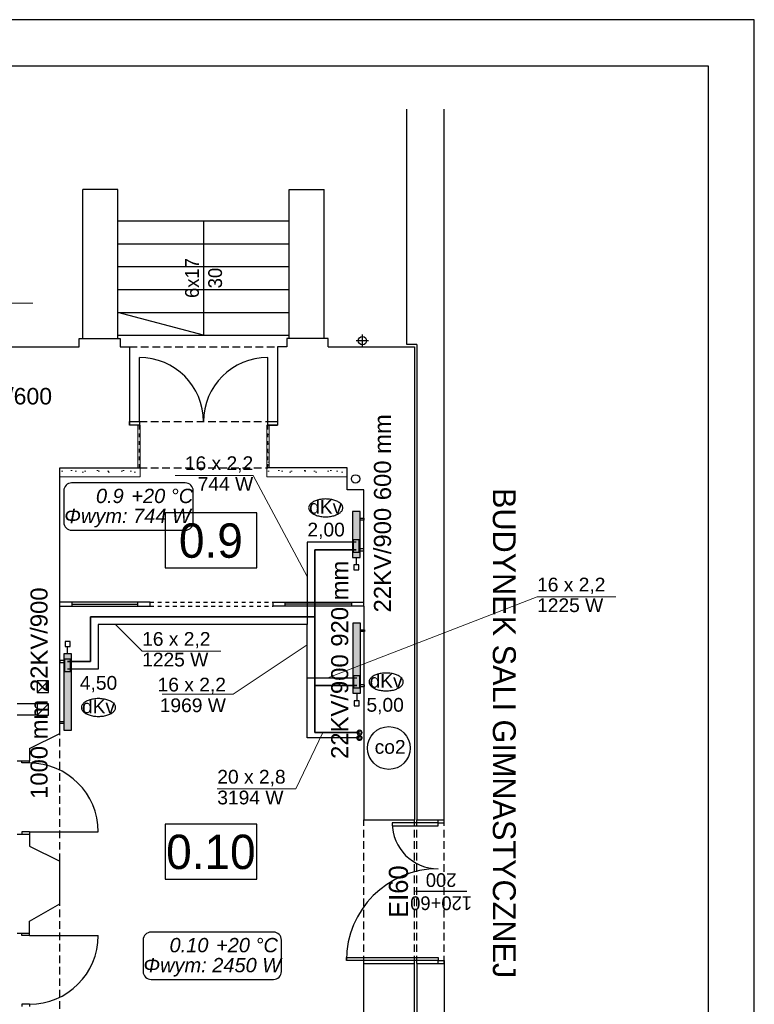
# Model space of a CAD drawing. Header units: millimetres. Extents: x 45180 to 119519, y 31297 to 302414.
# Tile 21 of 97: x 108163 to 117780, y 96760 to 109653. Entities that reach past the tile are written whole.
import ezdxf
from ezdxf.lldxf.tags import DXFTag

# ---------------------------------------------------------------- set-up
doc = ezdxf.new("R2010")
doc.units = ezdxf.units.MM
doc.header["$MEASUREMENT"] = 0
for name, pattern in [('Hidden Line', [100, 50, -50]), ('Krawędzie ukryte', [150, 100, -50]), ('PHANTOM', [2.5, 1.25, -0.25, 0.25, -0.25, 0.25, -0.25])]:
    doc.linetypes.add(name, pattern=pattern)
for name, color, linetype in [('#podkład', 252, 'Continuous'), ('_TABELA', 7, 'Continuous'), ('IS_Armatura_podłączeniowa_grz._dolnozas.', 7, 'SOLID'), ('IS_Armatura_Therm', 7, 'SOLID'), ('IS_Grafika', 7, 'SOLID'), ('IS_Grzejniki_Plan_rzut', 7, 'SOLID'), ('IS_Opisy_działek_Therm', 7, 'SOLID'), ('IS_Text_Armatury_Therm', 7, 'Continuous'), ('IS_Text_Konstrukcji', 7, 'Continuous'), ('IS_Text_Odbiornikow_Therm', 7, 'Continuous')]:
    doc.layers.add(name, color=color, linetype=linetype)
for name, color, linetype, lineweight in [('Arch ocieplenie_Nr_Pióra__21', 252, 'Continuous', 13), ('IS_Powrót', 5, 'DASHDOT', 35), ('IS_Zasilanie', 1, 'SOLID', 30)]:
    doc.layers.add(name, color=color, linetype=linetype, lineweight=lineweight)
doc.styles.add('GENERATED_STYLE_3', font='txt')
doc.styles.add('GENERATED_STYLE_5', font='txt')
doc.styles.get("Standard").update_dxf_attribs({"font": 'arial.ttf', "bigfont": 'BIGFONT.SHX'})
tags = doc.linetypes.add('DASHDOT', pattern=[20, 10, -5, 0, -5]).pattern_tags.tags
tags[10:11] = [DXFTag(74, 4), DXFTag(75, 0), DXFTag(340, '0'), DXFTag(46, 0.0), DXFTag(50, 0.0), DXFTag(44, 0.0), DXFTag(45, 0.0)]
tags[8:9] = [DXFTag(74, 4), DXFTag(75, 0), DXFTag(340, '0'), DXFTag(46, 0.0), DXFTag(50, 0.0), DXFTag(44, 0.0), DXFTag(45, 0.0)]
tags[6:7] = [DXFTag(74, 4), DXFTag(75, 0), DXFTag(340, '0'), DXFTag(46, 0.0), DXFTag(50, 0.0), DXFTag(44, 0.0), DXFTag(45, 0.0)]
tags[4:5] = [DXFTag(74, 4), DXFTag(75, 0), DXFTag(340, '0'), DXFTag(46, 0.0), DXFTag(50, 0.0), DXFTag(44, 0.0), DXFTag(45, 0.0)]
tags = doc.linetypes.add('SOLID', pattern=[10, 10, 0]).pattern_tags.tags
tags[6:7] = [DXFTag(74, 4), DXFTag(75, 0), DXFTag(340, '0'), DXFTag(46, 0.0), DXFTag(50, 0.0), DXFTag(44, 0.0), DXFTag(45, 0.0)]
tags[4:5] = [DXFTag(74, 4), DXFTag(75, 0), DXFTag(340, '0'), DXFTag(46, 0.0), DXFTag(50, 0.0), DXFTag(44, 0.0), DXFTag(45, 0.0)]
pattern_1 = [(0, (0, 0), (0, 623.5383), [60, -300]), (0, (180, 311.8), (0, 623.5383), [60, -300]), (60, (0, 0), (-540, 311.769), [60, -300]), (60, (360, 0), (-540, 311.769), [60, -300]), (120, (60, 0), (540, 311.769), [60, -300]), (120, (420, 0), (540, 311.769), [60, -300]), (0, (0, 60), (0, 120), [0, -120, 0, -180]), (45, (60, 60), (-84.85282, 84.85282), [0, -90, 0, -150])]

# ---------------------------------------------------------------- blocks, each defined once
blk = doc.blocks.new('Ściana_3', base_point=(-73909, 60089))
at = {"layer": 'Arch ocieplenie_Nr_Pióra__21', "linetype": 'Continuous'}
h = blk.add_hatch(dxfattribs=at)
h.set_pattern_fill('Structural_Concrete', color=256, style=0, pattern_type=2)
h.set_pattern_definition(pattern_1)
h.paths.add_polyline_path([(-73909, 60089), (-74929, 60089), (-74959, 59969), (-73909, 59969)], flags=0)
for p, q in [((-73909, 60089), (-74929, 60089)), ((-73909, 59969), (-73909, 60089)), ((-74959, 59969), (-73909, 59969))]:
    blk.add_line(p, q, dxfattribs=at)
blk = doc.blocks.new('Ściana_4', base_point=(-74929, 60089))
at = {"layer": 'Arch ocieplenie_Nr_Pióra__21', "linetype": 'Continuous'}
h = blk.add_hatch(dxfattribs=at)
h.set_pattern_fill('Structural_Concrete', color=256, style=0, pattern_type=2)
h.set_pattern_definition(pattern_1)
h.paths.add_polyline_path([(-74929, 60089), (-74929, 60649), (-74959, 60649), (-74959, 59969)], flags=0)
for p, q in [((-74929, 60649), (-74959, 60649)), ((-74959, 60649), (-74959, 59969)), ((-74929, 60089), (-74929, 60649))]:
    blk.add_line(p, q, dxfattribs=at)
blk = doc.blocks.new('Ściana_5', base_point=(-77669, 60089))
at = {"layer": 'Arch ocieplenie_Nr_Pióra__21', "linetype": 'Continuous'}
h = blk.add_hatch(dxfattribs=at)
h.set_pattern_fill('Structural_Concrete', color=256, style=0, pattern_type=2)
h.set_pattern_definition(pattern_1)
h.paths.add_polyline_path([(-77669, 59969), (-76619, 59969), (-76649, 60089), (-77669, 60089)], flags=0)
for p, q in [((-76649, 60089), (-77669, 60089)), ((-77669, 60089), (-77669, 59969)), ((-77669, 59969), (-76619, 59969))]:
    blk.add_line(p, q, dxfattribs=at)
blk = doc.blocks.new('Ściana_6', base_point=(-76649, 60089))
at = {"layer": 'Arch ocieplenie_Nr_Pióra__21', "linetype": 'Continuous'}
h = blk.add_hatch(dxfattribs=at)
h.set_pattern_fill('Structural_Concrete', color=256, style=0, pattern_type=2)
h.set_pattern_definition(pattern_1)
h.paths.add_polyline_path([(-76619, 59969), (-76619, 60649), (-76649, 60649), (-76649, 60089)], flags=0)
for p, q in [((-76619, 60649), (-76649, 60649)), ((-76649, 60649), (-76649, 60089)), ((-76619, 59969), (-76619, 60649))]:
    blk.add_line(p, q, dxfattribs=at)

msp = doc.modelspace()

# ---------------------------------------------------------------- hatches: boundary and pattern name
at = {"layer": 'IS_Grzejniki_Plan_rzut', "ltscale": 10}
for points in [[(112619, 102611), (112619, 103211), (112519, 103211), (112519, 102611)], [(112625, 100833), (112625, 101753), (112525, 101753), (112525, 100833)], [(108740, 101350), (108740, 100350), (108840, 100350), (108840, 101350)]]:
    msp.add_hatch(color=251, dxfattribs=at).paths.add_polyline_path(points)

# ---------------------------------------------------------------- linework, layer by layer
at = {"layer": '#podkład', "linetype": 'Continuous'}
for p, q in [((113230, 105400), (113230, 108480)), ((113720, 99175), (113720, 108480)), ((108990, 105480), (108990, 107430)), ((109450, 107430), (108990, 107430)), ((109450, 105480), (109450, 107430)), ((111690, 105480), (111690, 107430)), ((111690, 107430), (112150, 107430)), ((112150, 105480), (112150, 107430)), ((109450, 107020), (111690, 107020)), ((110570, 107020), (110570, 105520)), ((109450, 106720), (111690, 106720)), ((109450, 106420), (111690, 106420)), ((109450, 106120), (111690, 106120)), ((109450, 105820), (111690, 105820)), ((110570, 105520), (109450, 105820)), ((108940, 105370), (108940, 105480)), ((108940, 105480), (109480, 105480)), ((109450, 105520), (111690, 105520)), ((109480, 105480), (109480, 105370)), ((112200, 105480), (111660, 105480)), ((111660, 105480), (111660, 105370)), ((112200, 105370), (112200, 105480)), ((112650, 105370), (112650, 105530)), ((107740, 105370), (108940, 105370)), ((109480, 105370), (109600, 105370)), ((109600, 105370), (109600, 104345)), ((111660, 105370), (111540, 105370)), ((111540, 105370), (111540, 104345)), ((112200, 105370), (113330, 105370)), ((112730, 105450), (112570, 105450)), ((113360, 105400), (113230, 105400)), ((113330, 105370), (113330, 99175)), ((113360, 105400), (113360, 99175)), ((109730, 104390), (109730, 105230)), ((111410, 104390), (111410, 105230)), ((109600, 104345), (109600, 104390)), ((109600, 104390), (109730, 104390)), ((109730, 104345), (109600, 104345)), ((109730, 104345), (109600, 104345)), ((109730, 104390), (109730, 104345)), ((111410, 104345), (111410, 104390)), ((111410, 104390), (111540, 104390)), ((111540, 104345), (111410, 104345)), ((111410, 104345), (111540, 104345)), ((111540, 104390), (111540, 104345)), ((108690, 102025), (108690, 103785)), ((108690, 103785), (109730, 103785)), ((112450, 103785), (111410, 103785)), ((112450, 103495), (112450, 103785)), ((112670, 103495), (112450, 103495)), ((112670, 101975), (112670, 103495)), ((110066, 103194), (110066, 102474)), ((111266, 103194), (110066, 103194)), ((111266, 102474), (111266, 103194)), ((110066, 102474), (111266, 102474)), ((108690, 100305), (108690, 102025)), ((109870, 102025), (108690, 102025)), ((108850, 101975), (108850, 102025)), ((108850, 102000), (109710, 102000)), ((109710, 101975), (109710, 102025)), ((109870, 101975), (109870, 102025)), ((111480, 101975), (111480, 102025)), ((111480, 102025), (112670, 102025)), ((111640, 101975), (111640, 102025)), ((112510, 102000), (111640, 102000)), ((112510, 101975), (112510, 102025)), ((108690, 101975), (109870, 101975)), ((112670, 101975), (111480, 101975)), ((112670, 101975), (112670, 99175)), ((108540, 100995), (108390, 100995)), ((108390, 100995), (108390, 100845)), ((108390, 100845), (108540, 100995)), ((108540, 100845), (108540, 100995)), ((108390, 100845), (108540, 100845)), ((108390, 100695), (108130, 100695)), ((108540, 100695), (108390, 100695)), ((108390, 100695), (108390, 100545)), ((108390, 100545), (108540, 100695)), ((108540, 100545), (108540, 100695)), ((108390, 100545), (108130, 100545)), ((108390, 100545), (108540, 100545)), ((108290, 100110), (108690, 100305)), ((108290, 100110), (108290, 99950)), ((108130, 99950), (108290, 99950)), ((108190, 99920), (108190, 99950)), ((108290, 99920), (108290, 99950)), ((108290, 99920), (108190, 99920)), ((112670, 99175), (113330, 99175)), ((113360, 99175), (113720, 99175)), ((113640, 99135), (113640, 99175)), ((113720, 99135), (113720, 99175)), ((108290, 99020), (108190, 99020)), ((108190, 99020), (108190, 98990)), ((108290, 99020), (109190, 99020)), ((108290, 99020), (108290, 98990)), ((110066, 99117), (110066, 98397)), ((111266, 99117), (110066, 99117)), ((111266, 98397), (111266, 99117)), ((113640, 99135), (113040, 99135)), ((113040, 99135), (113040, 99095)), ((113040, 99095), (113640, 99095)), ((113640, 99095), (113640, 99135)), ((113640, 99135), (113720, 99135)), ((108130, 98990), (108290, 98990)), ((108290, 98990), (108290, 98830)), ((108290, 98830), (108690, 98635)), ((108690, 98075), (108690, 98635)), ((110066, 98397), (111266, 98397)), ((114015, 98235), (113345, 98235)), ((108290, 97850), (108690, 98075)), ((108290, 97690), (108290, 97850)), ((108130, 97690), (108290, 97690)), ((108190, 97660), (108190, 97690)), ((108290, 97660), (108190, 97660)), ((108290, 97660), (108290, 97690)), ((108290, 97660), (109190, 97660)), ((112440, 97335), (112440, 97375)), ((112440, 97375), (113640, 97375)), ((113640, 97375), (113640, 97335)), ((113640, 97335), (112440, 97335)), ((112670, 97295), (113330, 97295)), ((112670, 95255), (112670, 97295)), ((113330, 91070), (113330, 97295)), ((113360, 97295), (113720, 97295)), ((113360, 97295), (113360, 91040)), ((113640, 97295), (113640, 97335)), ((113640, 97335), (113720, 97335)), ((113720, 97335), (113720, 97295)), ((113720, 97295), (113720, 90680)), ((108290, 96760), (108190, 96760)), ((108190, 96760), (108190, 96730)), ((108290, 96760), (108290, 96730))]:
    msp.add_line(p, q, dxfattribs=at)
at = {"layer": '#podkład', "linetype": 'Krawędzie ukryte'}
for p, q in [((109600, 105370), (111540, 105370)), ((109730, 104390), (111410, 104390)), ((109730, 103785), (111410, 103785)), ((108690, 98635), (108690, 100305)), ((112670, 97295), (112670, 99175)), ((113330, 97295), (113330, 99175)), ((113360, 97295), (113360, 99175)), ((113720, 97295), (113720, 99175)), ((108690, 96400), (108690, 98075))]:
    msp.add_line(p, q, dxfattribs=at)
at = {"layer": '#podkład', "linetype": 'Hidden Line'}
for p, q in [((109730, 103785), (109730, 104345)), ((111410, 103785), (111410, 104345)), ((109870, 102025), (111480, 102025)), ((109870, 101975), (111480, 101975))]:
    msp.add_line(p, q, dxfattribs=at)
at = {"layer": '#podkład', "linetype": 'Continuous'}
for centre in [(112650, 105450), (112560, 103640)]:
    msp.add_circle(centre, 55, dxfattribs=at)
for centre, radius, start, end in [((109730, 104390), 840, 0, 90), ((111410, 104390), 840, 90, 180), ((108290, 99020), 900, 0, 90), ((113640, 99135), 600, 180, 270), ((113640, 97335), 1200, 90, 180), ((108290, 97660), 900, 270, 0)]:
    msp.add_arc(centre, radius, start, end, dxfattribs=at)
at = {"layer": '_TABELA', "color": 7}
for p, q in [((117780, 109653), (45780, 109653)), ((117780, 79953), (117780, 109653)), ((117180, 109043), (48280, 109043)), ((117180, 80563), (117180, 109043))]:
    msp.add_line(p, q, dxfattribs=at)
at = {"layer": 'IS_Armatura_podłączeniowa_grz._dolnozas.', "ltscale": 10}
for p, q in [((112609, 102841), (112529, 102841)), ((112529, 102841), (112529, 102681)), ((112609, 102681), (112609, 102841)), ((112529, 102681), (112609, 102681)), ((112609, 102681), (112609, 102681)), ((108750, 101280), (108750, 101120)), ((108830, 101280), (108750, 101280)), ((108750, 101280), (108750, 101280)), ((108830, 101120), (108830, 101280)), ((108750, 101120), (108830, 101120)), ((112615, 101063), (112535, 101063)), ((112535, 101063), (112535, 100903)), ((112615, 100903), (112615, 101063)), ((112535, 100903), (112615, 100903)), ((112615, 100903), (112615, 100903))]:
    msp.add_line(p, q, dxfattribs=at)
at = {"layer": 'IS_Armatura_Therm', "ltscale": 10}
for p, q in [((112536, 102514), (112536, 102449)), ((112601, 102514), (112536, 102514)), ((112569, 102611), (112569, 102514)), ((112601, 102449), (112601, 102514)), ((112536, 102449), (112601, 102449)), ((108822, 101512), (108758, 101512)), ((108758, 101512), (108758, 101447)), ((108822, 101447), (108822, 101512)), ((108758, 101447), (108822, 101447)), ((108790, 101350), (108790, 101447)), ((112575, 100833), (112575, 100735)), ((112542, 100735), (112542, 100670)), ((112607, 100735), (112542, 100735)), ((112607, 100670), (112607, 100735)), ((112542, 100670), (112607, 100670))]:
    msp.add_line(p, q, dxfattribs=at)
at = {"layer": 'IS_Grafika', "ltscale": 10}
msp.add_circle((112995, 100116), 280, dxfattribs=at)
for points, knots in [([(112169, 103377), (112158, 103377), (112137, 103376), (112105, 103372), (112076, 103366), (112048, 103359), (112023, 103349), (112001, 103337), (111982, 103325), (111967, 103310), (111955, 103295), (111948, 103278), (111946, 103266), (111946, 103260)], [0, 0, 0, 0, 33.024043, 64.733497, 94.961552, 123.540383, 150.314771, 175.16102, 198.015155, 218.916387, 238.072713, 255.947572, 273.334314, 273.334314, 273.334314, 273.334314]), ([(112393, 103260), (112393, 103266), (112391, 103278), (112384, 103295), (112372, 103310), (112356, 103325), (112338, 103337), (112315, 103349), (112290, 103359), (112263, 103366), (112233, 103372), (112202, 103376), (112180, 103377), (112169, 103377)], [0, 0, 0, 0, 17.386742, 35.2616, 54.417927, 75.319159, 98.173293, 123.019543, 149.793931, 178.372762, 208.600817, 240.310271, 273.334314, 273.334314, 273.334314, 273.334314]), ([(111946, 103260), (111946, 103254), (111948, 103243), (111955, 103226), (111967, 103210), (111982, 103196), (112001, 103183), (112023, 103172), (112048, 103162), (112076, 103154), (112105, 103148), (112137, 103145), (112158, 103144), (112169, 103144)], [0, 0, 0, 0, 17.386742, 35.2616, 54.417927, 75.319159, 98.173293, 123.019543, 149.793931, 178.372762, 208.600817, 240.310271, 273.334314, 273.334314, 273.334314, 273.334314]), ([(112169, 103144), (112180, 103144), (112202, 103145), (112233, 103148), (112263, 103154), (112290, 103162), (112315, 103172), (112338, 103183), (112356, 103196), (112372, 103210), (112384, 103226), (112391, 103243), (112393, 103254), (112393, 103260)], [0, 0, 0, 0, 33.024043, 64.733497, 94.961552, 123.540383, 150.314771, 175.16102, 198.015155, 218.916387, 238.072713, 255.947572, 273.334314, 273.334314, 273.334314, 273.334314]), ([(112960, 101098), (112949, 101098), (112928, 101097), (112896, 101093), (112867, 101087), (112839, 101080), (112814, 101070), (112792, 101058), (112773, 101045), (112758, 101031), (112746, 101016), (112739, 100999), (112737, 100987), (112737, 100981)], [0, 0, 0, 0, 33.024043, 64.733497, 94.961552, 123.540383, 150.314771, 175.16102, 198.015155, 218.916387, 238.072713, 255.947572, 273.334314, 273.334314, 273.334314, 273.334314]), ([(113184, 100981), (113184, 100987), (113182, 100999), (113175, 101016), (113163, 101031), (113148, 101045), (113129, 101058), (113106, 101070), (113082, 101080), (113054, 101087), (113024, 101093), (112993, 101097), (112971, 101098), (112960, 101098)], [0, 0, 0, 0, 17.386742, 35.2616, 54.417927, 75.319159, 98.173293, 123.019543, 149.793931, 178.372762, 208.600817, 240.310271, 273.334314, 273.334314, 273.334314, 273.334314]), ([(112737, 100981), (112737, 100975), (112739, 100964), (112746, 100947), (112758, 100931), (112773, 100917), (112792, 100904), (112814, 100893), (112839, 100883), (112867, 100875), (112896, 100869), (112928, 100865), (112949, 100865), (112960, 100865)], [0, 0, 0, 0, 17.386742, 35.2616, 54.417927, 75.319159, 98.173293, 123.019543, 149.793931, 178.372762, 208.600817, 240.310271, 273.334314, 273.334314, 273.334314, 273.334314]), ([(112960, 100865), (112971, 100865), (112993, 100865), (113024, 100869), (113054, 100875), (113082, 100883), (113106, 100893), (113129, 100904), (113148, 100917), (113163, 100931), (113175, 100947), (113182, 100964), (113184, 100975), (113184, 100981)], [0, 0, 0, 0, 33.024043, 64.733497, 94.961552, 123.540383, 150.314771, 175.16102, 198.015155, 218.916387, 238.072713, 255.947572, 273.334314, 273.334314, 273.334314, 273.334314]), ([(109195, 100763), (109184, 100763), (109162, 100762), (109131, 100758), (109101, 100752), (109074, 100745), (109049, 100735), (109027, 100723), (109008, 100711), (108992, 100696), (108981, 100681), (108973, 100664), (108971, 100652), (108971, 100646)], [0, 0, 0, 0, 33.024043, 64.733497, 94.961552, 123.540383, 150.314771, 175.16102, 198.015155, 218.916387, 238.072713, 255.947572, 273.334314, 273.334314, 273.334314, 273.334314]), ([(109418, 100646), (109418, 100652), (109416, 100664), (109409, 100681), (109397, 100696), (109382, 100711), (109363, 100723), (109341, 100735), (109316, 100745), (109289, 100752), (109259, 100758), (109227, 100762), (109206, 100763), (109195, 100763)], [0, 0, 0, 0, 17.386742, 35.2616, 54.417927, 75.319159, 98.173293, 123.019543, 149.793931, 178.372762, 208.600817, 240.310271, 273.334314, 273.334314, 273.334314, 273.334314]), ([(108971, 100646), (108971, 100640), (108973, 100629), (108981, 100612), (108992, 100596), (109008, 100582), (109027, 100569), (109049, 100558), (109074, 100548), (109101, 100540), (109131, 100534), (109162, 100531), (109184, 100530), (109195, 100530)], [0, 0, 0, 0, 17.386742, 35.2616, 54.417927, 75.319159, 98.173293, 123.019543, 149.793931, 178.372762, 208.600817, 240.310271, 273.334314, 273.334314, 273.334314, 273.334314]), ([(109195, 100530), (109206, 100530), (109227, 100531), (109259, 100534), (109289, 100540), (109316, 100548), (109341, 100558), (109363, 100569), (109382, 100582), (109397, 100596), (109409, 100612), (109416, 100629), (109418, 100640), (109418, 100646)], [0, 0, 0, 0, 33.024043, 64.733497, 94.961552, 123.540383, 150.314771, 175.16102, 198.015155, 218.916387, 238.072713, 255.947572, 273.334314, 273.334314, 273.334314, 273.334314])]:
    msp.add_open_spline(points, degree=3, knots=knots, dxfattribs=at)
at = {"layer": 'IS_Grzejniki_Plan_rzut', "ltscale": 10}
for p, q in [((112619, 103211), (112519, 103211)), ((112519, 103211), (112519, 102611)), ((112619, 102611), (112619, 103211)), ((112619, 103124), (112669, 103124)), ((112669, 103099), (112619, 103099)), ((112669, 103124), (112669, 103099)), ((112669, 102724), (112619, 102724)), ((112619, 102699), (112669, 102699)), ((112669, 102699), (112669, 102724)), ((112519, 102611), (112619, 102611)), ((112619, 102611), (112619, 102611)), ((112625, 101753), (112525, 101753)), ((112525, 101753), (112525, 100833)), ((112625, 100833), (112625, 101753)), ((112625, 101665), (112675, 101665)), ((112675, 101640), (112625, 101640)), ((112675, 101665), (112675, 101640)), ((108740, 101350), (108740, 100350)), ((108840, 101350), (108740, 101350)), ((108740, 101350), (108740, 101350)), ((108840, 100350), (108840, 101350)), ((108740, 101262), (108690, 101262)), ((108690, 101262), (108690, 101237)), ((108690, 101237), (108740, 101237)), ((112525, 100833), (112625, 100833)), ((112675, 100945), (112625, 100945)), ((112625, 100920), (112675, 100920)), ((112625, 100833), (112625, 100833)), ((112675, 100920), (112675, 100945)), ((108690, 100437), (108690, 100462)), ((108690, 100462), (108740, 100462)), ((108740, 100437), (108690, 100437)), ((108740, 100350), (108840, 100350))]:
    msp.add_line(p, q, dxfattribs=at)
at = {"layer": 'IS_Opisy_działek_Therm', "lineweight": 5, "ltscale": 10}
for p, q in [((107304, 105943), (108334, 105943)), ((111220, 103686), (110200, 103686)), ((111928, 102362), (111220, 103686)), ((112196, 101033), (114936, 102097)), ((114936, 102097), (115966, 102097)), ((109416, 101735), (109766, 101385)), ((109766, 101385), (110796, 101385)), ((111928, 101466), (110958, 100823)), ((110958, 100823), (110028, 100823)), ((112130, 100319), (111780, 99580)), ((110750, 99580), (111780, 99580))]:
    msp.add_line(p, q, dxfattribs=at)
at = {"layer": 'IS_Powrót', "ltscale": 10}
for p, q in [((112569, 102711), (112028, 102711)), ((112028, 102711), (112028, 101835)), ((112028, 101835), (109092, 101835)), ((109092, 101835), (109092, 101250)), ((112028, 100933), (112028, 101835)), ((109092, 101250), (108790, 101250)), ((112028, 100319), (112028, 100933)), ((112028, 100933), (112575, 100933)), ((112612, 100319), (112028, 100319))]:
    msp.add_line(p, q, dxfattribs=at)
at = {"layer": 'IS_Powrót', "color": 5, "lineweight": 0, "ltscale": 20}
msp.add_circle((112612, 100319), 34.1, dxfattribs=at)
at = {"layer": 'IS_Powrót', "color": 5, "lineweight": 30, "ltscale": 20}
msp.add_circle((112612, 100319), 22.1, dxfattribs=at)
at = {"layer": 'IS_Text_Konstrukcji', "linetype": 'SOLID', "ltscale": 10}
for points in [[(108843, 102968), (110331, 102968, 0.414214), (110435, 103071), (110435, 103484, 0.414214), (110331, 103588), (108843, 103588, 0.414214), (108740, 103484), (108740, 103071, 0.414214), (108843, 102968)], [(109883, 97086), (111486, 97086, 0.414214), (111589, 97189), (111589, 97602, 0.414214), (111486, 97706), (109883, 97706, 0.414214), (109779, 97602), (109779, 97189, 0.414214), (109883, 97086)]]:
    msp.add_lwpolyline(points, format="xyb", dxfattribs=at)
at = {"layer": 'IS_Zasilanie', "ltscale": 10}
for p, q in [((112569, 102811), (111928, 102811)), ((111928, 102811), (111928, 101735)), ((111928, 101735), (109192, 101735)), ((109192, 101735), (109192, 101150)), ((111928, 101033), (111928, 101735)), ((109192, 101150), (108790, 101150)), ((111928, 100249), (111928, 101033)), ((111928, 101033), (112575, 101033)), ((112611, 100249), (111928, 100249))]:
    msp.add_line(p, q, dxfattribs=at)
at = {"layer": 'IS_Zasilanie', "color": 1, "linetype": 'PHANTOM', "lineweight": 0, "ltscale": 250}
msp.add_circle((112611, 100249), 34.1, dxfattribs=at)
at = {"layer": 'IS_Zasilanie', "color": 1, "linetype": 'PHANTOM', "lineweight": 30, "ltscale": 250}
msp.add_circle((112611, 100249), 22.1, dxfattribs=at)

# ---------------------------------------------------------------- block references
at = {"layer": '#podkład'}
for name, p in [('Ściana_6', (109710, 103785)), ('Ściana_4', (111430, 103785)), ('Ściana_5', (108690, 103785)), ('Ściana_3', (112450, 103785))]:
    msp.add_blockref(name, p, dxfattribs=at)

# ---------------------------------------------------------------- texts
at = {"layer": '#podkład', "linetype": 'Continuous', "char_height": 180, "width": 1346.33, "attachment_point": 2, "line_spacing_factor": 1.008452, "style": 'GENERATED_STYLE_5'}
for s, insert, rotation in [('{6x17\\P30}', (110329, 106270), 90), ('{120+60\\P200}', (113680, 97994), 180)]:
    msp.add_mtext(s, dxfattribs=dict(at, insert=insert, rotation=rotation))
at = {"layer": '#podkład', "linetype": 'Continuous', "attachment_point": 2, "style": 'GENERATED_STYLE_5'}
for s, insert, char_height, rotation in [('{BUDYNEK SALI GIMNASTYCZNEJ}', (114657, 100311), 300, 270), ('{EI60}', (112996, 98235), 250, 90)]:
    msp.add_mtext(s, dxfattribs=dict(at, insert=insert, char_height=char_height, rotation=rotation))
at = {"layer": '#podkład', "linetype": 'Continuous', "char_height": 450, "attachment_point": 8, "style": 'GENERATED_STYLE_3'}
for s, insert in [('{0.9}', (110666, 102601)), ('{0.10}', (110666, 98525))]:
    msp.add_mtext(s, dxfattribs=dict(at, insert=insert))
at = {"layer": 'IS_Grafika', "ltscale": 10, "char_height": 180}
for s, insert, attachment_point in [('\\fArial|b0|i0;dKv', (112169, 103364), 2), ('\\fArial|b0|i0;dKv', (112960, 101085), 2), ('\\fArial|b0|i0;dKv', (109195, 100750), 2), ('\\fArial|b0|i0;co2', (112810, 100038), 7)]:
    msp.add_mtext(s, dxfattribs=dict(at, insert=insert, attachment_point=attachment_point))
at = {"layer": 'IS_Opisy_działek_Therm', "ltscale": 10, "char_height": 180}
for s, insert, attachment_point in [('\\fArial|b0|i0;16 x 2,2', (111220, 103722), 9), ('\\fArial|b0|i0;744 W', (111220, 103664), 3), ('\\fArial|b0|i0;16 x 2,2', (114936, 102133), 7), ('\\fArial|b0|i0;1225 W', (114936, 102076), 1), ('\\fArial|b0|i0;16 x 2,2', (109766, 101421), 7), ('\\fArial|b0|i0;1225 W', (109766, 101364), 1), ('\\fArial|b0|i0;16 x 2,2', (110863, 100823), 9), ('\\fArial|b0|i0;1969 W', (110863, 100766), 3), ('\\fArial|b0|i0;20 x 2,8', (110750, 99616), 7), ('\\fArial|b0|i0;3194 W', (110750, 99558), 1)]:
    msp.add_mtext(s, dxfattribs=dict(at, insert=insert, attachment_point=attachment_point))
at = {"layer": 'IS_Text_Armatury_Therm', "linetype": 'SOLID', "ltscale": 10, "char_height": 180, "attachment_point": 9}
for s, insert in [('\\fArial|b0|i0;2,00  ', (112419, 102853)), ('\\fArial|b0|i0;4,50  ', (109440, 100846)), ('\\fArial|b0|i0;5,00  ', (113192, 100558))]:
    msp.add_mtext(s, dxfattribs=dict(at, insert=insert))
at = {"layer": 'IS_Text_Konstrukcji', "linetype": 'SOLID', "ltscale": 10, "char_height": 187.2}
for s, insert, attachment_point in [('\\fArial|b0|i1;0.9', (109525, 103321), 9), ('\\fArial|b0|i1;+20 °C', (109625, 103321), 7), ('\\fArial|b0|i1;Φwym: 744 W', (109575, 103249), 2), ('\\fArial|b0|i1;0.10', (110634, 97439), 9), ('\\fArial|b0|i1;+20 °C', (110734, 97439), 7), ('\\fArial|b0|i1;Φwym: 2450 W', (110684, 97367), 2)]:
    msp.add_mtext(s, dxfattribs=dict(at, insert=insert, attachment_point=attachment_point))
at = {"layer": 'IS_Text_Odbiornikow_Therm', "linetype": 'SOLID', "ltscale": 10, "insert": (107262, 104831), "char_height": 216, "attachment_point": 1}
msp.add_mtext('\\fArial|b0|i0;33KV/600', dxfattribs=at)
at = {"layer": 'IS_Text_Odbiornikow_Therm', "linetype": 'SOLID', "ltscale": 10, "char_height": 223.2, "rotation": 90}
for s, insert, attachment_point in [('\\fArial|b0|i0;600 mm', (113027, 103361), 7), ('\\fArial|b0|i0;22KV/900', (113027, 103261), 9), ('\\fArial|b0|i0;920 mm', (112467, 101443), 7), ('\\fArial|b0|i0;22KV/900', (108305, 100849), 1), ('\\fArial|b0|i0;22KV/900', (112467, 101343), 9), ('\\fArial|b0|i0;1000 mm', (108305, 100749), 3)]:
    msp.add_mtext(s, dxfattribs=dict(at, insert=insert, attachment_point=attachment_point))

doc.saveas('drawing.dxf')
